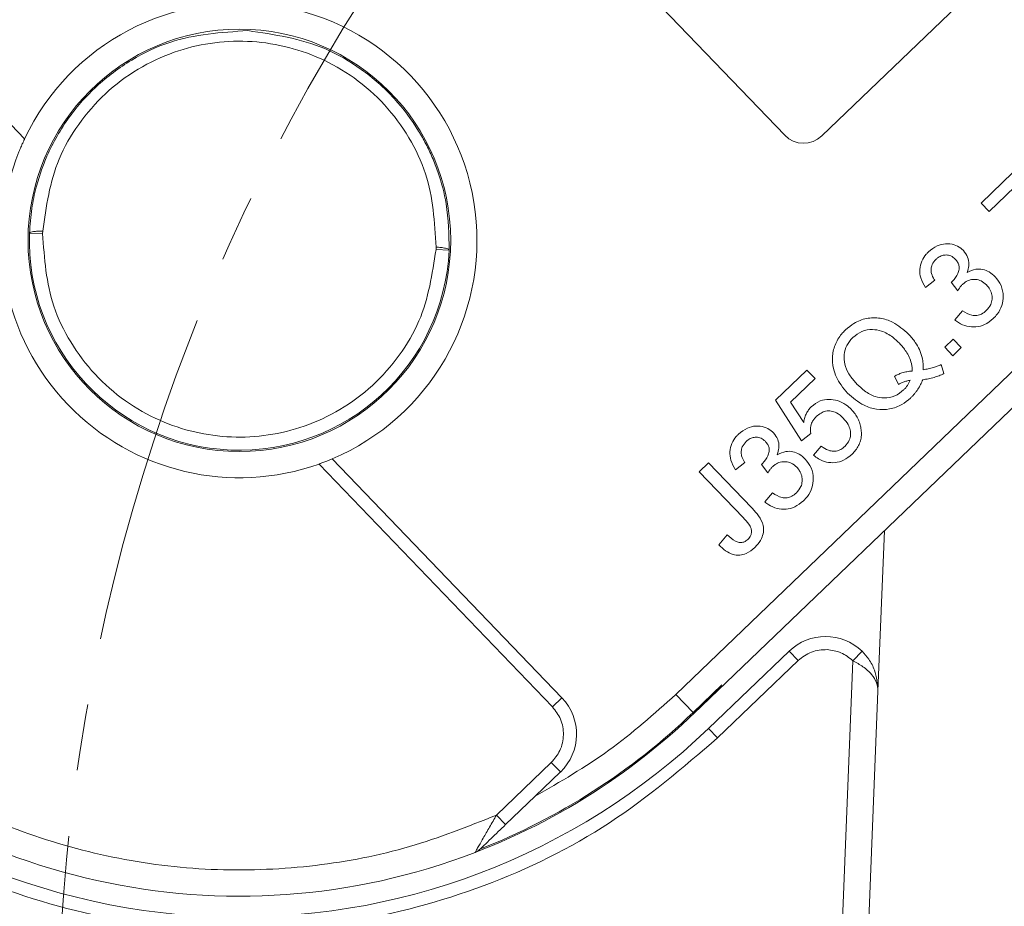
# Model space of a CAD drawing. Header units: millimetres. Extents: x 8853 to 11418, y 45 to 1005.
# Tile 23 of 256: x 9269 to 9307, y 529 to 563. Entities that reach past the tile are written whole.
import ezdxf

# ---------------------------------------------------------------- set-up
doc = ezdxf.new("R2010")
doc.units = ezdxf.units.MM
doc.linetypes.add('CENTERX2', pattern=[20.32, 12.7, -2.54, 2.54, -2.54])

msp = doc.modelspace()

# ---------------------------------------------------------------- linework, layer by layer
at = {"color": 7, "linetype": 'Continuous', "lineweight": 15}
for p, q in [((9298.301, 558.445), (9282.37, 575.033)), ((9260.6, 567.418), (9269.347, 558.31)), ((9323.674, 565.481), (9294.151, 537.128)), ((9294.844, 536.406), (9323.56, 563.985)), ((9305.485, 563.957), (9299.715, 558.416)), ((9305.781, 555.86), (9307.399, 557.414)), ((9307.386, 556.78), (9306.091, 555.536)), ((9306.091, 555.536), (9305.781, 555.86)), ((9270.031, 554.694), (9270.035, 554.786)), ((9270.031, 554.694), (9269.532, 554.711)), ((9285.022, 554.18), (9285.019, 554.088)), ((9285.518, 554.065), (9285.019, 554.088)), ((9304.015, 552.92), (9303.66, 552.642)), ((9304.893, 552.519), (9304.646, 552.842)), ((9304.778, 551.413), (9305.071, 551.756)), ((9304.396, 550.361), (9304.719, 550.672)), ((9304.719, 550.672), (9305.03, 550.349)), ((9304.706, 550.038), (9304.396, 550.361)), ((9305.03, 550.349), (9304.706, 550.038)), ((9304.262, 549.699), (9304.367, 549.357)), ((9297.952, 548.341), (9299.149, 549.491)), ((9299.46, 549.168), (9298.527, 548.272)), ((9299.149, 549.491), (9299.46, 549.168)), ((9302.481, 549.262), (9302.637, 548.948)), ((9298.936, 546.798), (9297.952, 548.341)), ((9298.527, 548.272), (9299.027, 547.494)), ((9299.291, 547.076), (9298.936, 546.798)), ((9299.401, 546.249), (9299.694, 546.592)), ((9280.561, 545.911), (9289.453, 536.653)), ((9281.066, 546.108), (9289.814, 537)), ((9295.048, 545.615), (9295.404, 545.957)), ((9295.404, 545.957), (9297.049, 544.243)), ((9296.781, 545.973), (9296.426, 545.694)), ((9297.659, 545.571), (9297.412, 545.894)), ((9296.715, 543.879), (9295.048, 545.615)), ((9297.544, 544.466), (9297.837, 544.809)), ((9295.793, 542.831), (9296.11, 543.213)), ((9301.853, 537.256), (9302.1, 543.375)), ((9298.469, 538.779), (9295.398, 535.829)), ((9298.469, 538.779), (9298.815, 538.418)), ((9300.899, 538.413), (9301.247, 538.772)), ((9298.815, 538.418), (9295.744, 535.469)), ((9300.899, 538.413), (9299.246, 497.514)), ((9294.812, 536.44), (9294.151, 537.128)), ((9294.812, 536.44), (9295.906, 537.49)), ((9300.245, 497.474), (9301.853, 537.256)), ((9289.814, 537), (9289.453, 536.653)), ((9295.744, 535.469), (9295.398, 535.829)), ((9289.41, 534.533), (9287.322, 532.528)), ((9289.41, 534.533), (9289.756, 534.172)), ((9288.792, 533.246), (9289.756, 534.172)), ((9287.669, 532.167), (9288.792, 533.246)), ((9287.669, 532.167), (9287.322, 532.528))]:
    msp.add_line(p, q, dxfattribs=at)
msp.add_circle((9277.527, 554.438), 8.05, dxfattribs=at)
at = {"color": 1, "linetype": 'CENTERX2', "lineweight": 13}
msp.add_arc((9345.38, 523.672), 74.781, 111.54621, 243.82451, dxfattribs=at)
at = {"color": 7, "linetype": 'Continuous', "lineweight": 15}
for centre, radius, start, end in [((9277.527, 554.438), 25, 156.6306, 291.0548), ((9277.527, 554.438), 9.05, 293.0196, 154.6658), ((9299.022, 559.137), 1, 223.8427, 313.8427), ((9277.527, 554.438), 9.05, 158.0936, 289.5918), ((9277.527, 554.438), 8, 178.0404, 357.3304), ((9299.854, 537.336), 2, 45.875, 133.8428), ((9277.527, 554.438), 25.8, 221.528, 313.8428), ((9277.527, 554.438), 25, 291.0548, 317.3212), ((9288.371, 535.614), 2, 313.8427, 43.8427), ((9277.527, 554.438), 24.954, 291.5428, 313.8427), ((9286.329, 531.573), 0.5, 291.0548, 313.8427)]:
    msp.add_arc(centre, radius, start, end, dxfattribs=at)
for points, knots in [([(9269.532, 554.711), (9269.553, 555.027), (9269.593, 555.617), (9269.765, 556.422), (9269.968, 557.084), (9270.334, 558.006), (9270.85, 558.907), (9271.537, 559.759), (9272.29, 560.529), (9273.373, 561.335), (9275.28, 562.261), (9276.836, 562.364), (9277.85, 562.431)], [0, 0, 0, 0, 0.0760313, 0.1417137, 0.1970434, 0.2420173, 0.3795564, 0.4431329, 0.5031895, 0.6360394, 0.762674, 1, 1, 1, 1]), ([(9277.85, 562.431), (9278.855, 562.283), (9280.397, 562.055), (9281.977, 561.121), (9282.834, 560.444), (9283.604, 559.688), (9284.2, 558.894), (9284.639, 558.115), (9284.886, 557.594), (9285.176, 556.84), (9285.493, 555.667), (9285.509, 554.657), (9285.518, 554.065)], [0, 0, 0, 0, 0.237329, 0.363961, 0.429693, 0.497, 0.620486, 0.664841, 0.710767, 0.758264, 0.858492, 1, 1, 1, 1]), ([(9270.035, 554.786), (9270.168, 555.728), (9270.372, 557.176), (9271.373, 558.896), (9272.389, 560.065), (9273.631, 560.998), (9275.417, 561.839), (9277.841, 562.206), (9280.227, 561.644), (9281.939, 560.662), (9283.103, 559.632), (9284.02, 558.385), (9284.879, 556.59), (9284.966, 555.13), (9285.022, 554.18)], [0, 0, 0, 0, 0.120645, 0.185436, 0.251402, 0.317135, 0.381281, 0.5, 0.618719, 0.682865, 0.748598, 0.814564, 0.879355, 1, 1, 1, 1]), ([(9269.13, 557.814), (9269.155, 557.874), (9269.205, 557.995), (9269.274, 558.152), (9269.324, 558.261), (9269.345, 558.306), (9269.347, 558.309), (9269.347, 558.31)], [0, 0, 0, 0, 0.2389511, 0.4783977, 0.7037272, 0.9115872, 1, 1, 1, 1]), ([(9269.532, 554.711), (9269.535, 554.719), (9269.541, 554.732), (9269.589, 554.753), (9269.663, 554.77), (9269.758, 554.781), (9269.874, 554.788), (9269.971, 554.787), (9270.035, 554.786)], [0, 0, 0, 0, 0.158364, 0.294648, 0.500171, 0.631321, 0.75836, 1, 1, 1, 1]), ([(9285.019, 554.088), (9284.876, 553.154), (9284.655, 551.717), (9283.647, 550.021), (9282.632, 548.869), (9281.395, 547.952), (9279.619, 547.124), (9277.217, 546.764), (9274.851, 547.316), (9273.148, 548.285), (9271.989, 549.3), (9271.07, 550.529), (9270.202, 552.301), (9270.098, 553.751), (9270.031, 554.694)], [0, 0, 0, 0, 0.119771, 0.184208, 0.25, 0.315792, 0.380229, 0.5, 0.619771, 0.684208, 0.75, 0.815792, 0.880229, 1, 1, 1, 1]), ([(9285.022, 554.18), (9285.086, 554.176), (9285.183, 554.17), (9285.298, 554.153), (9285.392, 554.134), (9285.464, 554.111), (9285.511, 554.087), (9285.516, 554.073), (9285.518, 554.065)], [0, 0, 0, 0, 0.2416599, 0.3686939, 0.4998287, 0.7053837, 0.8416599, 1, 1, 1, 1]), ([(9303.777, 553.998), (9303.884, 554.082), (9304.077, 554.234), (9304.429, 554.326), (9304.746, 554.287), (9304.976, 554.175), (9305.078, 554.078), (9305.111, 554.046)], [0, 0, 0, 0, 0.2727519, 0.4935991, 0.716338, 0.90619, 1, 1, 1, 1]), ([(9305.111, 554.046), (9305.171, 553.968), (9305.288, 553.816), (9305.331, 553.539), (9305.294, 553.341), (9305.257, 553.24), (9305.248, 553.215)], [0, 0, 0, 0, 0.328269, 0.636143, 0.9088, 1, 1, 1, 1]), ([(9303.66, 552.642), (9303.593, 552.759), (9303.472, 552.972), (9303.431, 553.331), (9303.507, 553.647), (9303.645, 553.865), (9303.747, 553.968), (9303.777, 553.998)], [0, 0, 0, 0, 0.2706581, 0.4892629, 0.7083693, 0.9146423, 1, 1, 1, 1]), ([(9304.067, 553.716), (9304.011, 553.652), (9303.917, 553.543), (9303.869, 553.343), (9303.889, 553.145), (9303.957, 553.007), (9304.008, 552.93), (9304.015, 552.92)], [0, 0, 0, 0, 0.285919, 0.484989, 0.684325, 0.959069, 1, 1, 1, 1]), ([(9304.798, 553.724), (9304.746, 553.769), (9304.647, 553.855), (9304.462, 553.888), (9304.292, 553.866), (9304.161, 553.8), (9304.092, 553.739), (9304.067, 553.716)], [0, 0, 0, 0, 0.248767, 0.472673, 0.663516, 0.875579, 1, 1, 1, 1]), ([(9304.696, 552.883), (9304.772, 552.974), (9304.885, 553.109), (9304.948, 553.324), (9304.946, 553.476), (9304.894, 553.612), (9304.831, 553.686), (9304.798, 553.724)], [0, 0, 0, 0, 0.3675596, 0.5509919, 0.6954114, 0.8395947, 1, 1, 1, 1]), ([(9305.248, 553.215), (9305.357, 553.266), (9305.546, 553.355), (9305.847, 553.339), (9306.108, 553.242), (9306.246, 553.115), (9306.319, 553.047)], [0, 0, 0, 0, 0.302387, 0.525374, 0.748493, 1, 1, 1, 1]), ([(9304.646, 552.842), (9304.651, 552.845), (9304.659, 552.852), (9304.672, 552.862), (9304.684, 552.872), (9304.692, 552.879), (9304.696, 552.883)], [0, 0, 0, 0, 0.250087, 0.500185, 0.75003, 1, 1, 1, 1]), ([(9305.993, 552.739), (9305.927, 552.797), (9305.806, 552.902), (9305.578, 552.956), (9305.365, 552.94), (9305.19, 552.861), (9305.103, 552.784), (9305.069, 552.754)], [0, 0, 0, 0, 0.254178, 0.457835, 0.661032, 0.868746, 1, 1, 1, 1]), ([(9306.319, 553.047), (9306.404, 552.94), (9306.575, 552.725), (9306.643, 552.326), (9306.59, 551.946), (9306.439, 551.655), (9306.3, 551.51), (9306.247, 551.455)], [0, 0, 0, 0, 0.228572, 0.459007, 0.660095, 0.870765, 1, 1, 1, 1]), ([(9305.069, 552.754), (9305.057, 552.742), (9305.034, 552.718), (9305.002, 552.68), (9304.973, 552.641), (9304.944, 552.601), (9304.918, 552.56), (9304.901, 552.533), (9304.893, 552.519)], [0, 0, 0, 0, 0.169524, 0.339551, 0.504185, 0.669008, 0.834436, 1, 1, 1, 1]), ([(9305.979, 551.758), (9306.045, 551.833), (9306.157, 551.962), (9306.211, 552.2), (9306.192, 552.416), (9306.112, 552.602), (9306.028, 552.699), (9305.993, 552.739)], [0, 0, 0, 0, 0.269591, 0.459441, 0.648883, 0.856246, 1, 1, 1, 1]), ([(9305.071, 551.756), (9305.188, 551.684), (9305.359, 551.579), (9305.626, 551.56), (9305.819, 551.623), (9305.923, 551.711), (9305.979, 551.758)], [0, 0, 0, 0, 0.404921, 0.593605, 0.78306, 1, 1, 1, 1]), ([(9300.622, 551.03), (9300.725, 551.117), (9300.958, 551.315), (9301.417, 551.486), (9301.934, 551.498), (9302.511, 551.31), (9302.83, 551.029), (9303.023, 550.859)], [0, 0, 0, 0, 0.149201, 0.339719, 0.531658, 0.715646, 1, 1, 1, 1]), ([(9306.247, 551.455), (9306.142, 551.369), (9305.947, 551.21), (9305.586, 551.12), (9305.238, 551.147), (9304.965, 551.265), (9304.826, 551.375), (9304.778, 551.413)], [0, 0, 0, 0, 0.249595, 0.46063, 0.671469, 0.886859, 1, 1, 1, 1]), ([(9300.7, 548.614), (9300.612, 548.715), (9300.373, 548.988), (9300.147, 549.477), (9300.093, 550.036), (9300.224, 550.513), (9300.431, 550.837), (9300.583, 550.991), (9300.622, 551.03)], [0, 0, 0, 0, 0.1480718, 0.4019879, 0.5808076, 0.7599801, 0.9390606, 1, 1, 1, 1]), ([(9300.903, 550.74), (9301.011, 550.825), (9301.227, 550.993), (9301.624, 551.06), (9302.037, 550.984), (9302.388, 550.786), (9302.589, 550.592), (9302.671, 550.513)], [0, 0, 0, 0, 0.203222, 0.407586, 0.580719, 0.828764, 1, 1, 1, 1]), ([(9301.055, 548.957), (9300.966, 549.057), (9300.787, 549.258), (9300.601, 549.608), (9300.542, 549.988), (9300.612, 550.354), (9300.764, 550.599), (9300.876, 550.713), (9300.903, 550.74)], [0, 0, 0, 0, 0.199014, 0.399339, 0.580729, 0.762132, 0.942113, 1, 1, 1, 1]), ([(9303.023, 550.859), (9303.069, 550.81), (9303.159, 550.711), (9303.302, 550.52), (9303.441, 550.276), (9303.537, 550), (9303.58, 549.738), (9303.577, 549.582), (9303.576, 549.503)], [0, 0, 0, 0, 0.1326843, 0.2660412, 0.4742143, 0.6889345, 0.8428267, 1, 1, 1, 1]), ([(9302.671, 550.513), (9302.716, 550.464), (9302.807, 550.366), (9302.936, 550.192), (9303.053, 549.989), (9303.126, 549.784), (9303.158, 549.602), (9303.158, 549.503), (9303.158, 549.453)], [0, 0, 0, 0, 0.166848, 0.334564, 0.540524, 0.752508, 0.875078, 1, 1, 1, 1]), ([(9303.576, 549.503), (9303.609, 549.509), (9303.675, 549.521), (9303.772, 549.542), (9303.87, 549.565), (9303.984, 549.597), (9304.116, 549.639), (9304.213, 549.679), (9304.262, 549.699)], [0, 0, 0, 0, 0.1399626, 0.2799557, 0.4199377, 0.560053, 0.7795716, 1, 1, 1, 1]), ([(9303.158, 549.453), (9303.125, 549.451), (9303.058, 549.448), (9302.959, 549.432), (9302.861, 549.411), (9302.747, 549.378), (9302.62, 549.33), (9302.528, 549.285), (9302.481, 549.262)], [0, 0, 0, 0, 0.141069, 0.282767, 0.423903, 0.56572, 0.782095, 1, 1, 1, 1]), ([(9304.367, 549.357), (9304.306, 549.33), (9304.184, 549.275), (9304.021, 549.222), (9303.886, 549.185), (9303.778, 549.16), (9303.669, 549.14), (9303.596, 549.129), (9303.559, 549.123)], [0, 0, 0, 0, 0.2370217, 0.4750914, 0.6058709, 0.7368591, 0.8683864, 1, 1, 1, 1]), ([(9302.83, 548.734), (9302.724, 548.648), (9302.51, 548.476), (9302.114, 548.408), (9301.71, 548.471), (9301.353, 548.67), (9301.148, 548.867), (9301.055, 548.957)], [0, 0, 0, 0, 0.20131, 0.404755, 0.576193, 0.805812, 1, 1, 1, 1]), ([(9302.637, 548.948), (9302.666, 548.964), (9302.725, 548.995), (9302.808, 549.03), (9302.883, 549.056), (9302.949, 549.075), (9303.016, 549.091), (9303.061, 549.1), (9303.083, 549.104)], [0, 0, 0, 0, 0.210541, 0.421823, 0.565557, 0.709637, 0.854718, 1, 1, 1, 1]), ([(9303.083, 549.104), (9303.068, 549.07), (9303.038, 549.003), (9302.99, 548.924), (9302.946, 548.862), (9302.91, 548.817), (9302.871, 548.775), (9302.844, 548.747), (9302.83, 548.734)], [0, 0, 0, 0, 0.2441977, 0.4902853, 0.6167982, 0.7436917, 0.8717389, 1, 1, 1, 1]), ([(9303.559, 549.123), (9303.534, 549.061), (9303.483, 548.937), (9303.395, 548.789), (9303.314, 548.673), (9303.245, 548.586), (9303.171, 548.503), (9303.117, 548.45), (9303.091, 548.424)], [0, 0, 0, 0, 0.236029, 0.474761, 0.60501, 0.7357, 0.867655, 1, 1, 1, 1]), ([(9303.091, 548.424), (9302.988, 548.337), (9302.756, 548.143), (9302.302, 547.981), (9301.797, 547.975), (9301.22, 548.157), (9300.898, 548.44), (9300.7, 548.614)], [0, 0, 0, 0, 0.150098, 0.337156, 0.525352, 0.708308, 1, 1, 1, 1]), ([(9299.027, 547.494), (9299.032, 547.527), (9299.043, 547.593), (9299.067, 547.685), (9299.096, 547.769), (9299.14, 547.867), (9299.208, 547.981), (9299.279, 548.057), (9299.315, 548.095)], [0, 0, 0, 0, 0.147364, 0.295352, 0.418554, 0.542551, 0.767964, 1, 1, 1, 1]), ([(9299.315, 548.095), (9299.423, 548.18), (9299.621, 548.334), (9299.987, 548.389), (9300.328, 548.343), (9300.622, 548.197), (9300.774, 548.052), (9300.841, 547.989)], [0, 0, 0, 0, 0.2383567, 0.4350951, 0.6309397, 0.8390112, 1, 1, 1, 1]), ([(9299.505, 547.718), (9299.475, 547.687), (9299.415, 547.625), (9299.347, 547.522), (9299.303, 547.413), (9299.282, 547.305), (9299.274, 547.191), (9299.285, 547.115), (9299.291, 547.076)], [0, 0, 0, 0, 0.181774, 0.36703, 0.518513, 0.675027, 0.835287, 1, 1, 1, 1]), ([(9300.535, 547.659), (9300.453, 547.735), (9300.318, 547.859), (9300.074, 547.941), (9299.867, 547.938), (9299.669, 547.859), (9299.563, 547.768), (9299.505, 547.718)], [0, 0, 0, 0, 0.284133, 0.463731, 0.644535, 0.805022, 1, 1, 1, 1]), ([(9300.591, 546.584), (9300.657, 546.659), (9300.766, 546.785), (9300.821, 547.015), (9300.802, 547.222), (9300.715, 547.449), (9300.601, 547.582), (9300.535, 547.659)], [0, 0, 0, 0, 0.242689, 0.406584, 0.570206, 0.750946, 1, 1, 1, 1]), ([(9301.216, 547.212), (9301.205, 547.278), (9301.185, 547.412), (9301.115, 547.603), (9301.014, 547.781), (9300.917, 547.906), (9300.856, 547.973), (9300.841, 547.989)], [0, 0, 0, 0, 0.228036, 0.461347, 0.689746, 0.923403, 1, 1, 1, 1]), ([(9296.543, 547.05), (9296.65, 547.135), (9296.843, 547.287), (9297.195, 547.379), (9297.512, 547.34), (9297.742, 547.227), (9297.844, 547.13), (9297.877, 547.098)], [0, 0, 0, 0, 0.272752, 0.493599, 0.716338, 0.90619, 1, 1, 1, 1]), ([(9296.426, 545.694), (9296.359, 545.812), (9296.238, 546.025), (9296.197, 546.383), (9296.273, 546.7), (9296.411, 546.917), (9296.513, 547.02), (9296.543, 547.05)], [0, 0, 0, 0, 0.270658, 0.489263, 0.708369, 0.914642, 1, 1, 1, 1]), ([(9297.564, 546.777), (9297.512, 546.822), (9297.413, 546.907), (9297.228, 546.94), (9297.058, 546.919), (9296.927, 546.852), (9296.858, 546.791), (9296.833, 546.769)], [0, 0, 0, 0, 0.248767, 0.472673, 0.663516, 0.875579, 1, 1, 1, 1]), ([(9297.877, 547.098), (9297.937, 547.02), (9298.054, 546.868), (9298.097, 546.592), (9298.06, 546.394), (9298.023, 546.292), (9298.014, 546.267)], [0, 0, 0, 0, 0.328269, 0.636143, 0.9088, 1, 1, 1, 1]), ([(9300.869, 546.29), (9300.916, 546.338), (9301.01, 546.436), (9301.119, 546.608), (9301.193, 546.8), (9301.222, 546.97), (9301.224, 547.109), (9301.219, 547.178), (9301.216, 547.212)], [0, 0, 0, 0, 0.195914, 0.39631, 0.592972, 0.797743, 0.898464, 1, 1, 1, 1]), ([(9296.833, 546.769), (9296.777, 546.705), (9296.683, 546.596), (9296.635, 546.396), (9296.655, 546.197), (9296.723, 546.059), (9296.774, 545.983), (9296.781, 545.973)], [0, 0, 0, 0, 0.285919, 0.484989, 0.684325, 0.959069, 1, 1, 1, 1]), ([(9297.462, 545.936), (9297.538, 546.026), (9297.651, 546.162), (9297.714, 546.377), (9297.712, 546.529), (9297.66, 546.664), (9297.597, 546.738), (9297.564, 546.777)], [0, 0, 0, 0, 0.36756, 0.550992, 0.695411, 0.839595, 1, 1, 1, 1]), ([(9299.694, 546.592), (9299.783, 546.532), (9299.926, 546.434), (9300.164, 546.387), (9300.354, 546.419), (9300.495, 546.498), (9300.565, 546.56), (9300.591, 546.584)], [0, 0, 0, 0, 0.323008, 0.519347, 0.717293, 0.893001, 1, 1, 1, 1]), ([(9298.014, 546.267), (9298.123, 546.318), (9298.312, 546.408), (9298.613, 546.392), (9298.874, 546.294), (9299.012, 546.167), (9299.085, 546.1)], [0, 0, 0, 0, 0.302387, 0.525374, 0.748493, 1, 1, 1, 1]), ([(9300.869, 546.29), (9300.765, 546.204), (9300.575, 546.046), (9300.224, 545.95), (9299.89, 545.97), (9299.609, 546.085), (9299.462, 546.201), (9299.401, 546.249)], [0, 0, 0, 0, 0.248379, 0.451028, 0.653732, 0.857674, 1, 1, 1, 1]), ([(9281.066, 546.108), (9281.061, 546.106), (9281.051, 546.102), (9280.975, 546.07), (9280.86, 546.023), (9280.717, 545.968), (9280.612, 545.93), (9280.561, 545.911)], [0, 0, 0, 0, 0.195481, 0.39079, 0.590918, 0.80353, 1, 1, 1, 1]), ([(9297.412, 545.894), (9297.416, 545.898), (9297.425, 545.904), (9297.438, 545.914), (9297.45, 545.925), (9297.458, 545.932), (9297.462, 545.936)], [0, 0, 0, 0, 0.250087, 0.500185, 0.75003, 1, 1, 1, 1]), ([(9297.835, 545.807), (9297.823, 545.795), (9297.8, 545.771), (9297.768, 545.733), (9297.738, 545.693), (9297.71, 545.654), (9297.684, 545.613), (9297.667, 545.585), (9297.659, 545.571)], [0, 0, 0, 0, 0.169524, 0.339551, 0.504185, 0.669008, 0.834436, 1, 1, 1, 1]), ([(9298.759, 545.791), (9298.693, 545.85), (9298.572, 545.955), (9298.344, 546.009), (9298.131, 545.992), (9297.956, 545.914), (9297.869, 545.836), (9297.835, 545.807)], [0, 0, 0, 0, 0.254178, 0.457835, 0.661032, 0.868746, 1, 1, 1, 1]), ([(9298.745, 544.81), (9298.811, 544.886), (9298.923, 545.014), (9298.977, 545.252), (9298.958, 545.468), (9298.878, 545.654), (9298.794, 545.752), (9298.759, 545.791)], [0, 0, 0, 0, 0.269591, 0.459441, 0.648883, 0.856246, 1, 1, 1, 1]), ([(9299.085, 546.1), (9299.17, 545.992), (9299.341, 545.777), (9299.409, 545.378), (9299.356, 544.999), (9299.205, 544.708), (9299.066, 544.563), (9299.013, 544.508)], [0, 0, 0, 0, 0.2285723, 0.4590067, 0.6600955, 0.870765, 1, 1, 1, 1]), ([(9297.837, 544.809), (9297.954, 544.737), (9298.125, 544.632), (9298.392, 544.613), (9298.585, 544.676), (9298.689, 544.763), (9298.745, 544.81)], [0, 0, 0, 0, 0.404921, 0.593605, 0.78306, 1, 1, 1, 1]), ([(9299.013, 544.508), (9298.908, 544.422), (9298.713, 544.262), (9298.352, 544.172), (9298.004, 544.199), (9297.731, 544.317), (9297.592, 544.428), (9297.544, 544.466)], [0, 0, 0, 0, 0.249595, 0.46063, 0.671469, 0.886859, 1, 1, 1, 1]), ([(9296.9, 543.038), (9296.941, 543.087), (9297.012, 543.171), (9297.044, 543.326), (9297.025, 543.475), (9296.914, 543.668), (9296.795, 543.794), (9296.715, 543.879)], [0, 0, 0, 0, 0.19306, 0.330934, 0.468862, 0.645656, 1, 1, 1, 1]), ([(9297.049, 544.243), (9297.139, 544.145), (9297.321, 543.946), (9297.489, 543.623), (9297.502, 543.314), (9297.416, 543.039), (9297.283, 542.851), (9297.183, 542.751), (9297.165, 542.733)], [0, 0, 0, 0, 0.230985, 0.464973, 0.609952, 0.754605, 0.955682, 1, 1, 1, 1]), ([(9296.11, 543.213), (9296.21, 543.121), (9296.345, 542.996), (9296.563, 542.911), (9296.705, 542.918), (9296.82, 542.968), (9296.876, 543.017), (9296.9, 543.038)], [0, 0, 0, 0, 0.441322, 0.598348, 0.756856, 0.895495, 1, 1, 1, 1]), ([(9297.165, 542.733), (9297.06, 542.645), (9296.889, 542.503), (9296.587, 542.424), (9296.309, 542.454), (9296.031, 542.595), (9295.875, 542.75), (9295.793, 542.831)], [0, 0, 0, 0, 0.257051, 0.418806, 0.58133, 0.780141, 1, 1, 1, 1]), ([(9299.915, 538.835), (9299.814, 538.834), (9299.612, 538.83), (9299.32, 538.747), (9299.045, 538.615), (9298.892, 538.484), (9298.815, 538.418)], [0, 0, 0, 0, 0.249887, 0.499995, 0.749887, 1, 1, 1, 1]), ([(9301.247, 538.772), (9301.337, 538.673), (9301.535, 538.456), (9301.802, 537.946), (9301.833, 537.526), (9301.853, 537.256)], [0, 0, 0, 0, 0.227067, 0.501595, 1, 1, 1, 1]), ([(9301.853, 537.256), (9301.844, 537.362), (9301.827, 537.575), (9301.627, 537.893), (9301.313, 538.185), (9301.031, 538.34), (9300.899, 538.413)], [0, 0, 0, 0, 0.251519, 0.501784, 0.765632, 1, 1, 1, 1]), ([(9287.322, 532.528), (9286.229, 532.094), (9284.003, 531.21), (9280.41, 530.522), (9276.677, 530.352), (9272.914, 530.784), (9269.266, 531.797), (9265.87, 533.357), (9262.798, 535.345), (9261.067, 537), (9260.217, 537.813)], [0, 0, 0, 0, 0.119843, 0.244, 0.371208, 0.5, 0.628792, 0.756, 0.880157, 1, 1, 1, 1]), ([(9295.744, 535.469), (9294.414, 534.331), (9291.726, 532.033), (9286.906, 529.685), (9281.755, 528.296), (9276.458, 527.986), (9271.202, 528.723), (9266.18, 530.523), (9261.566, 533.252), (9259.072, 535.76), (9257.838, 537.001)], [0, 0, 0, 0, 0.123724, 0.25, 0.376276, 0.5, 0.623724, 0.75, 0.876276, 1, 1, 1, 1]), ([(9289.453, 536.653), (9289.569, 536.503), (9289.748, 536.272), (9289.856, 535.89), (9289.881, 535.584), (9289.843, 535.279), (9289.721, 534.902), (9289.532, 534.678), (9289.41, 534.533)], [0, 0, 0, 0, 0.239443, 0.369607, 0.5, 0.630164, 0.760557, 1, 1, 1, 1]), ([(9286.604, 531.276), (9286.633, 531.327), (9286.695, 531.436), (9286.847, 531.703), (9287.059, 532.073), (9287.234, 532.376), (9287.322, 532.528)], [0, 0, 0, 0, 0.155955, 0.334064, 0.665854, 1, 1, 1, 1]), ([(9286.675, 531.213), (9286.676, 531.213), (9286.677, 531.215), (9286.694, 531.231), (9286.745, 531.28), (9286.886, 531.415), (9287.201, 531.718), (9287.482, 531.988), (9287.669, 532.167)], [0, 0, 0, 0, 0.0289197, 0.0588409, 0.1265215, 0.2522718, 0.5028113, 1, 1, 1, 1]), ([(9286.508, 531.107), (9286.513, 531.115), (9286.523, 531.132), (9286.576, 531.227), (9286.604, 531.276)], [0, 0, 0, 0, 0.47698, 1, 1, 1, 1])]:
    msp.add_open_spline(points, degree=3, knots=knots, dxfattribs=at)
for points in [[(9300.899, 538.413), (9300.754, 538.529), (9300.465, 538.76), (9300.098, 538.81), (9299.915, 538.835)], [(9288.792, 533.246), (9289.752, 533.8), (9291.673, 534.908), (9293.325, 536.388), (9294.151, 537.128)]]:
    msp.add_open_spline(points, degree=3, dxfattribs=at)

doc.saveas('drawing.dxf')
